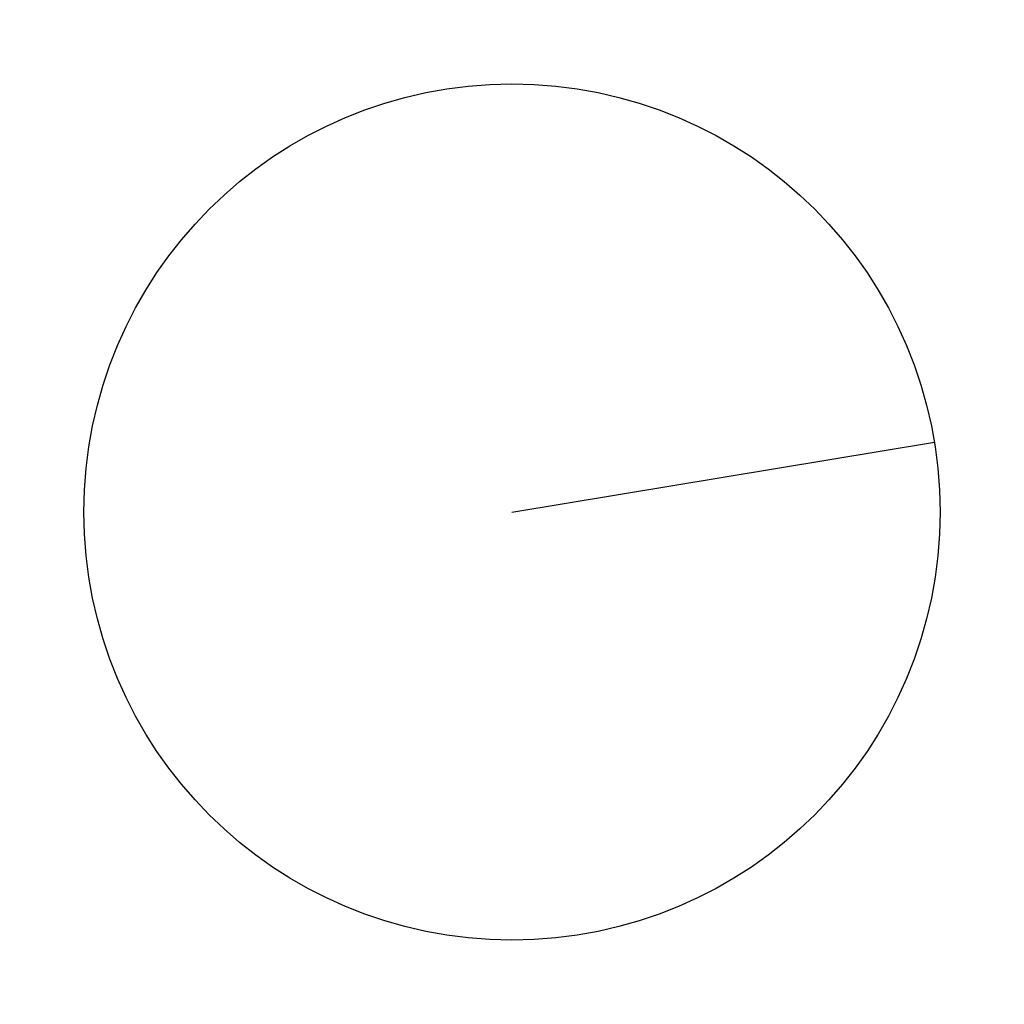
# Model space of a CAD drawing. Header units: millimetres. Extents: x -157.1 to -104.2, y -26.5 to 26.4.
import ezdxf

# ---------------------------------------------------------------- set-up
doc = ezdxf.new("R2010")
doc.units = ezdxf.units.MM
doc.header["$LTSCALE"] = 7.355753

# ---------------------------------------------------------------- blocks, each defined once
blk = doc.blocks.new('hebel1')
blk.add_line((0, 0, 130), (0, -23, 130))
blk.add_circle((0, 0, 130), 23)
blk = doc.blocks.new('Hebel150vorlage')
blk.add_blockref('hebel1', (0, 0))
blk = doc.blocks.new('0315501')
at = {"rotation": 99.40127960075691}
blk.add_blockref('Hebel150vorlage', (-130.68, -0.024, 166.204), dxfattribs=at)

msp = doc.modelspace()

# ---------------------------------------------------------------- block references
msp.add_blockref('0315501', (0, 0))

doc.saveas('drawing.dxf')
